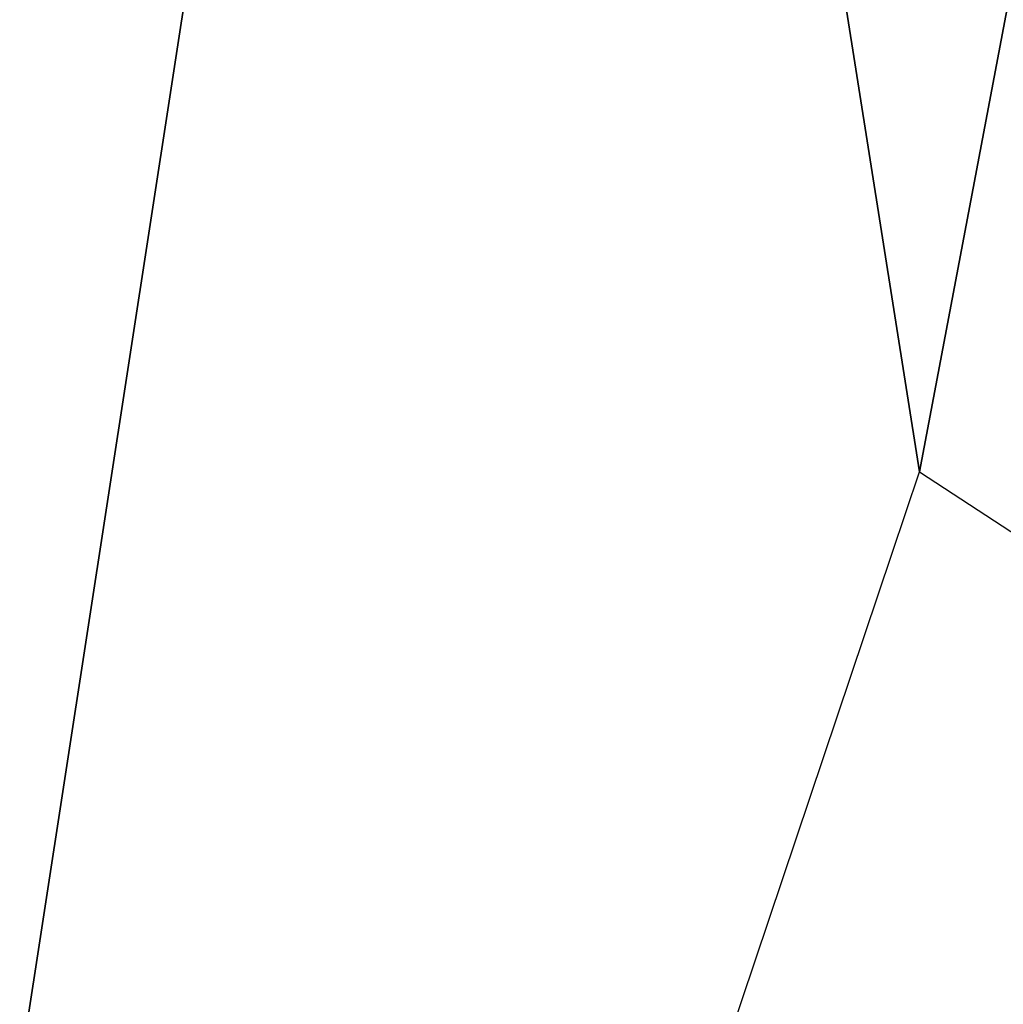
# Model space of a CAD drawing. Header units: millimetres. Extents: x -2036 to 2036, y 12 to 150.
# Tile 190 of 256: x -1975.409 to -1975.156, y 76.156 to 76.409. Entities that reach past the tile are written whole.
import ezdxf

# ---------------------------------------------------------------- set-up
doc = ezdxf.new("R2010")
doc.units = ezdxf.units.MM
doc.header["$LTSCALE"] = 25.4
doc.layers.get('0').update_dxf_attribs({"true_color": 0xff5454})

# ---------------------------------------------------------------- blocks, each defined once
blk = doc.blocks.new('MONO-VIII-2X200-GOLD-7696.STL')
at = {"color": 250, "true_color": 0x262626}
mesh = blk.add_polyface(dxfattribs=at)
corners = [(-1975.380249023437, 77.6197738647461, 117.8155059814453), (-2034.3818359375, 113.583511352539, 40.05553436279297), (-1975.560668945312, 75.15413665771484, 118.0828094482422), (-1982.3828125, 82.19469451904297, 108.5265426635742)]
mesh.append_faces([[corners[k] for k in face] for face in [(0, 1, 2), (1, 0, 3)]], dxfattribs={"vtx0": -1, "color": 250})
mesh = blk.add_polyface(dxfattribs=at)
corners = [(-1981.41064453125, 81.55953216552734, 107.4808197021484), (-1974.115844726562, 76.44229888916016, 117.2356109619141), (-1974.099243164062, 76.1856002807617, 117.308853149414)]
mesh.append_faces([[corners[k] for k in face] for face in [(0, 1, 2)]], dxfattribs={"color": 250})
mesh = blk.add_polyface(dxfattribs=at)
corners = [(-1975.380249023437, 77.6197738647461, 117.8155059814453), (-1975.560668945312, 75.15413665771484, 118.0828094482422), (-1975.282836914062, 76.9571075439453, 118.088493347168)]
mesh.append_faces([[corners[k] for k in face] for face in [(0, 1, 2)]], dxfattribs={"color": 250})
mesh = blk.add_polyface(dxfattribs=at)
corners = [(-1975.282836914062, 76.9571075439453, 118.088493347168), (-1975.560668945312, 75.15413665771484, 118.0828094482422), (-1975.177856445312, 76.29299926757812, 118.3551177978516)]
mesh.append_faces([[corners[k] for k in face] for face in [(0, 1, 2)]], dxfattribs={"color": 250})
mesh = blk.add_polyface(dxfattribs=at)
corners = [(-1975.282836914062, 76.9571075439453, 118.088493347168), (-1975.177856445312, 76.29299926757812, 118.3551177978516), (-1975.077270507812, 76.82453155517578, 118.3607864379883)]
mesh.append_faces([[corners[k] for k in face] for face in [(0, 1, 2)]], dxfattribs={"color": 250})
at = {"color": 18, "true_color": 0x000000}
mesh = blk.add_polyface(dxfattribs=at)
corners = [(-1973.197021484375, 76.19335174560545, 116.812759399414), (-1975.273193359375, 73.79476928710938, 114.5052032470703), (-1974.15283203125, 73.06278228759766, 115.9914398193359), (-1974.3173828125, 76.92533874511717, 115.3265228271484)]
mesh.append_faces([[corners[k] for k in face] for face in [(0, 1, 2), (1, 0, 3)]], dxfattribs={"vtx0": -1, "color": 18})
at = {"color": 250, "true_color": 0x262626}
mesh = blk.add_polyface(dxfattribs=at)
corners = [(-1974.193603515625, 75.64997863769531, 117.2964553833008), (-1975.077270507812, 76.82453155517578, 118.3607864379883), (-1975.177856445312, 76.29299926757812, 118.3551177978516), (-1974.099243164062, 76.1856002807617, 117.308853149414)]
mesh.append_faces([[corners[k] for k in face] for face in [(0, 1, 2), (1, 0, 3)]], dxfattribs={"vtx0": -1, "color": 250})

msp = doc.modelspace()

# ---------------------------------------------------------------- block references
at = {"color": 0}
msp.add_blockref('MONO-VIII-2X200-GOLD-7696.STL', (0, 0), dxfattribs=at)

doc.saveas('drawing.dxf')
